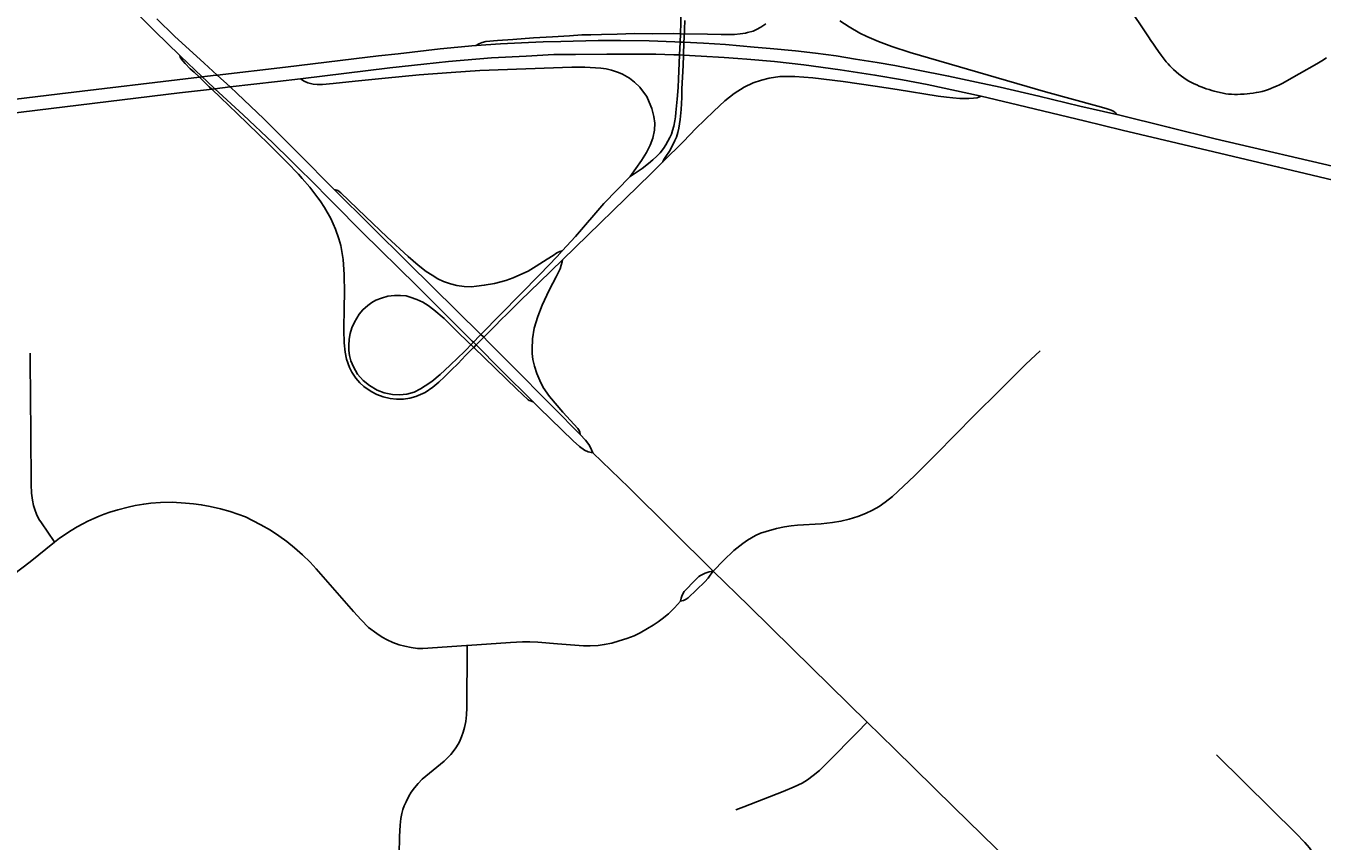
# Model space of a CAD drawing. Header units: feet. Extents: x 2113747 to 2516209, y 960708 to 1356798.
# Tile 52 of 92: x 2278185 to 2283602, y 1184896 to 1188301. Entities that reach past the tile are written whole.
import ezdxf

# ---------------------------------------------------------------- set-up
doc = ezdxf.new("R2010")
doc.units = ezdxf.units.FT
doc.header["$LTSCALE"] = 20
doc.header["$MEASUREMENT"] = 0
for name, color, linetype in [('GM_X_City_Street', 251, 'Continuous'), ('GM_X_Interchange_Ramps', 1, 'Continuous'), ('GM_X_Interstate_Location', 251, 'Continuous'), ('GM_X_Interstate_Route', 1, 'Continuous'), ('GM_X_State_Route', 1, 'Continuous')]:
    doc.layers.add(name, color=color, linetype=linetype)
doc.styles.add('Styledgn030', font='dgn030.shx')

msp = doc.modelspace()

# ---------------------------------------------------------------- linework, layer by layer
at = {"layer": 'GM_X_City_Street', "flags": 128}
for points in [[(2283620.9, 1188167), (2283600.5, 1188154.4), (2283579.7, 1188141.8), (2283506.2, 1188100.6), (2283455, 1188071.6), (2283437.2, 1188062), (2283423.7, 1188055.1), (2283410.7, 1188049), (2283399.8, 1188044.2), (2283388.1, 1188039.5), (2283377.7, 1188035.6), (2283365.1, 1188031.2), (2283351.6, 1188027.3), (2283338.1, 1188024.3), (2283326.9, 1188022.1), (2283313.4, 1188020), (2283300.4, 1188018.2), (2283288.2, 1188016.9), (2283275.8, 1188016), (2283261.3, 1188015.2), (2283247.8, 1188014.8), (2283235.7, 1188014.8), (2283223.1, 1188015.2), (2283211.3, 1188016.1), (2283200.1, 1188017.4), (2283187.9, 1188019.6), (2283175.3, 1188022.2), (2283163.2, 1188025.2), (2283151.4, 1188028.3), (2283140.6, 1188031.3), (2283129.3, 1188034.8), (2283118, 1188038.3), (2283108, 1188041.8), (2283097.1, 1188045.7), (2283087.6, 1188049.6), (2283078.1, 1188054), (2283067.2, 1188059.1), (2283055.9, 1188064.8), (2283045.5, 1188070.4), (2283033.8, 1188077.4), (2283023.4, 1188083.9), (2283014.2, 1188090.4), (2283002.6, 1188099.5), (2282991.7, 1188108.7), (2282980.4, 1188119.1), (2282971.7, 1188127.8), (2282966, 1188133.9), (2282958.7, 1188141.7), (2282950.4, 1188150.8), (2282941.3, 1188162.1), (2282928.7, 1188178.6), (2282917.9, 1188194.2), (2282905.7, 1188211.6), (2282896.6, 1188225.1), (2282886.2, 1188240.3), (2282876.2, 1188255.5), (2282851.5, 1188292.4), (2282811.5, 1188352.4)], [(2278304.6, 1186143.8), (2278302.6, 1186146.7), (2278249.3, 1186225.3), (2278239.3, 1186240.8), (2278229.5, 1186261.1), (2278221.3, 1186280.5), (2278216.6, 1186298), (2278212, 1186319.6), (2278208.6, 1186349.6), (2278206.5, 1186385.6), (2278205, 1186600), (2278202.8, 1186901.1), (2278202.6, 1186933.9)], [(2281057.1, 1186023.7), (2281101.4, 1186068.9), (2281116.1, 1186083.7), (2281128, 1186095), (2281143.6, 1186109.3), (2281180.3, 1186139.5), (2281200.2, 1186153.1), (2281233.2, 1186171.7), (2281255.1, 1186182), (2281278, 1186189.6), (2281322.3, 1186201.8), (2281355.7, 1186208.7), (2281382.7, 1186213), (2281409.5, 1186215.3), (2281507.7, 1186221.3), (2281555.9, 1186226.3), (2281590.6, 1186232), (2281624.7, 1186240.1), (2281661.3, 1186251.5), (2281693.9, 1186264.2), (2281722.6, 1186277.7), (2281750, 1186293.4), (2281776.2, 1186311.2), (2281806.2, 1186335.1), (2281898.6, 1186421.7), (2281988.9, 1186512.3), (2282148.3, 1186673.1), (2282255.2, 1186779.4), (2282363.1, 1186887.4), (2282403.9, 1186925.6), (2282422.9, 1186943.1)], [(2278304.6, 1186143.8), (2278325.5, 1186160.5), (2278373.9, 1186192.5), (2278399.1, 1186208.6), (2278422.5, 1186221.5), (2278443.8, 1186232.4), (2278468.5, 1186243.7), (2278490.5, 1186253.5), (2278512, 1186261.5), (2278535.9, 1186269.3), (2278569.3, 1186279.7), (2278612.3, 1186290.9), (2278641.4, 1186297.5), (2278677.2, 1186303.8), (2278707, 1186307), (2278746.5, 1186309.7), (2278796, 1186311.7), (2278851.8, 1186307.9), (2278884.6, 1186304.7), (2278917.6, 1186301), (2278954.1, 1186294), (2278998.3, 1186283.6), (2279038.3, 1186272.2), (2279070.9, 1186261.5), (2279102, 1186249.8), (2279131.7, 1186235.5), (2279166.5, 1186217.2), (2279206.8, 1186193.9), (2279241.1, 1186171.1), (2279275, 1186147.3), (2279307.5, 1186120.8), (2279340.7, 1186092.1), (2279372.7, 1186060.4), (2279398.4, 1186033.1), (2279553.6, 1185854.8), (2279586.1, 1185819.7), (2279616.4, 1185788.3), (2279650.7, 1185762.4), (2279673.1, 1185747.5), (2279693.8, 1185736.6), (2279718.2, 1185725.2), (2279744.9, 1185715.4), (2279769, 1185709.5), (2279795.3, 1185704.2), (2279821.1, 1185701), (2279843.6, 1185700.7), (2280026.5, 1185712.3), (2280028.7, 1185712.4)], [(2278098.2, 1185982.4), (2278202.1, 1186062.2), (2278304.6, 1186143.8)], [(2280920.9, 1185898.5), (2280933.3, 1185900.9), (2280938.5, 1185903.1), (2280943.7, 1185905.7), (2280952.3, 1185912.6), (2281022, 1185978.7), (2281035.6, 1185993.9), (2281044.9, 1186006), (2281057.1, 1186023.7)], [(2280920.9, 1185898.5), (2280923.4, 1185909.9), (2280925.4, 1185919.1), (2280929.6, 1185929.2), (2280936.3, 1185937.8), (2280946.7, 1185948.9), (2280971.8, 1185975.6), (2280991.7, 1185995.5), (2280997.6, 1186000.6), (2281004.4, 1186005.6), (2281012.5, 1186010.1), (2281023.7, 1186014.4), (2281039.9, 1186020.1), (2281057.1, 1186023.7)], [(2280028.7, 1185712.4), (2280209.8, 1185725.7), (2280260.2, 1185728.2), (2280290.8, 1185727.5), (2280324, 1185726.2), (2280406.9, 1185719.4), (2280514.4, 1185711.1), (2280542.9, 1185711.1), (2280576, 1185713.4), (2280601.5, 1185717), (2280633.5, 1185723.2), (2280664.7, 1185731.9), (2280695.7, 1185742), (2280726.5, 1185753.7), (2280752.4, 1185766.4), (2280782, 1185783.7), (2280805.7, 1185797.6), (2280827.2, 1185811.9), (2280843.9, 1185824.1), (2280870, 1185845.3), (2280895.4, 1185870.6), (2280920.9, 1185898.5)], [(2279743.4, 1184764.3), (2279745.7, 1184914.6), (2279747.3, 1184939), (2279748.3, 1184963), (2279751.2, 1184990.8), (2279755.6, 1185010.8), (2279760.5, 1185028.4), (2279765.9, 1185043.1), (2279773.3, 1185060.2), (2279785.3, 1185083.8), (2279795.2, 1185100.2), (2279808.3, 1185118.6), (2279823.6, 1185136.3), (2279841.4, 1185153.9), (2279932.2, 1185229.4), (2279945.8, 1185242.8), (2279960.4, 1185258.1), (2279978.5, 1185280.6), (2279993.7, 1185304.6), (2279999.5, 1185317.8), (2280005.4, 1185331), (2280011.8, 1185350.3), (2280017.7, 1185369.8), (2280023, 1185394.9), (2280026.1, 1185423.3), (2280027.8, 1185452.5), (2280028.6, 1185704.6), (2280028.7, 1185712.4)], [(2281151.3, 1185026.7), (2281184.6, 1185039.2), (2281350, 1185102.8), (2281395.5, 1185122.1), (2281428.3, 1185138.2), (2281451.1, 1185151.9), (2281475.4, 1185169.5), (2281500.7, 1185190.3), (2281536.4, 1185225.2), (2281658.8, 1185349.2), (2281701, 1185392)], [(2283089, 1184035.5), (2283183.3, 1184123.9), (2283230.8, 1184171), (2283279.3, 1184233.1), (2283548.9, 1184622.5), (2283565.8, 1184650.3), (2283574.5, 1184667.4), (2283581.3, 1184685.3), (2283586.6, 1184707), (2283589.5, 1184729.2), (2283590.1, 1184751.7), (2283588.1, 1184774), (2283584.5, 1184792.9), (2283578.1, 1184814.4), (2283570.7, 1184832.1), (2283561.7, 1184849.1), (2283549.2, 1184867.6), (2283530.3, 1184889.7), (2283491.4, 1184929.4), (2283388.6, 1185030.7), (2283160.4, 1185256.9)]]:
    msp.add_lwpolyline(points, dxfattribs=at)
at = {"layer": 'GM_X_Interchange_Ramps', "flags": 128}
for points in [[(2281277.5, 1188309.5), (2281255.5, 1188295.4), (2281238.2, 1188286.2), (2281223.8, 1188279.4), (2281201, 1188273.1), (2281191.5, 1188270.8), (2281169.5, 1188267.7), (2281145.9, 1188265.5), (2281136.8, 1188265.4), (2281090.8, 1188265.1), (2281033.2, 1188266.4), (2280919.8, 1188268.2), (2280893, 1188268.6), (2280804.8, 1188268.1), (2280728.1, 1188268.5), (2280655.7, 1188266.6), (2280590.6, 1188265.1), (2280545.4, 1188264), (2280508.2, 1188262.8), (2280456.1, 1188259.8), (2280385.2, 1188255.2), (2280305.9, 1188250.3), (2280219.3, 1188243.8), (2280156.1, 1188239.6), (2280106.6, 1188235), (2280091.7, 1188232), (2280077.5, 1188225.8), (2280066.4, 1188218.8)], [(2280846.5, 1187732.6), (2280847.5, 1187736.7), (2280850.5, 1187743), (2280858.7, 1187755.4), (2280874, 1187777.8), (2280887.4, 1187800.8), (2280897, 1187821.7), (2280903.7, 1187836.2), (2280909.8, 1187855.3), (2280913.7, 1187874.1), (2280919.3, 1187909.8), (2280923.5, 1187952.2), (2280925.4, 1188001.4), (2280926.4, 1188037.5), (2280931, 1188135.8), (2280932.6, 1188178.4), (2280934.7, 1188232.8), (2280935.4, 1188250.5), (2280938.4, 1188322.7)], [(2279332.4, 1188080.1), (2279347.5, 1188070.3), (2279363.4, 1188062.6), (2279385.3, 1188058), (2279402.3, 1188056.1), (2279423.6, 1188056.1), (2279468.4, 1188060), (2279560.9, 1188069.7), (2279686.8, 1188082.9), (2279827.6, 1188096.1), (2279961.5, 1188106.6), (2280081.6, 1188114.5), (2280465.9, 1188128.2), (2280520.5, 1188128.1), (2280565.4, 1188126.3), (2280587.9, 1188124.3), (2280609.9, 1188121.3), (2280632.7, 1188115.8), (2280661.9, 1188106.1), (2280677.6, 1188098.9), (2280707, 1188082.3), (2280728.8, 1188065.7), (2280750.6, 1188044.6), (2280766.4, 1188024.3), (2280779.2, 1188005.7), (2280789.7, 1187982.1), (2280800.3, 1187955.4), (2280809.3, 1187921.9), (2280813, 1187894.1), (2280812.2, 1187864.7), (2280805.4, 1187832.3), (2280794.1, 1187803), (2280778.3, 1187772.1), (2280757.2, 1187739), (2280709.4, 1187671.2)], [(2280425.7, 1187361.2), (2280404.5, 1187337.3), (2280332.7, 1187262.6), (2280252.2, 1187180.7), (2280086.6, 1187012.2), (2280080.9, 1187006.4), (2280054.6, 1186979.3), (2280014.6, 1186938.1), (2279991.5, 1186915.9), (2279956.6, 1186882.3), (2279916.1, 1186844.5), (2279880.6, 1186815.5), (2279853.3, 1186797.4), (2279833.1, 1186784.6), (2279806.9, 1186771.5), (2279777.1, 1186762.8), (2279745.9, 1186759.2), (2279716.8, 1186761.4), (2279682.6, 1186767.9), (2279652.1, 1186779.6), (2279620.1, 1186799.2), (2279594.7, 1186819.6), (2279570.7, 1186845.8), (2279553.3, 1186876.3), (2279542.4, 1186902.4), (2279536.6, 1186923.5), (2279533.7, 1186945.3), (2279533.7, 1186966.4), (2279535.9, 1186992.6), (2279540.3, 1187016.6), (2279546.8, 1187039.8), (2279557.7, 1187063.1), (2279577.4, 1187096.5), (2279592.7, 1187115.4), (2279613, 1187133.6), (2279630.5, 1187145.2), (2279647.2, 1187154.6), (2279670.4, 1187164.1), (2279697.3, 1187172), (2279725.7, 1187174.9), (2279749.7, 1187174.9), (2279773.7, 1187172.7), (2279791.1, 1187168.4), (2279818.7, 1187158.2), (2279843.4, 1187146.5), (2279865.9, 1187132.7), (2279889.9, 1187115.2), (2279932.1, 1187078.2), (2279995.7, 1187016.3), (2280056, 1186957.9), (2280236.4, 1186783.5), (2280284.1, 1186739.4), (2280288.5, 1186736.4), (2280293.5, 1186734.2), (2280304.3, 1186730.7)], [(2280501.5, 1186594), (2280499.1, 1186603.6), (2280496.2, 1186611.4), (2280491.9, 1186618.6), (2280428.2, 1186687.7), (2280372.3, 1186753.4), (2280346.8, 1186790.3), (2280332.2, 1186819.3), (2280319.3, 1186849.5), (2280309.7, 1186878.9), (2280302.7, 1186908.1), (2280301, 1186932.1), (2280300.4, 1186950.6), (2280301.9, 1186993.5), (2280309, 1187038.8), (2280324.6, 1187087.1), (2280342.6, 1187133.9), (2280362.1, 1187176.8), (2280371.8, 1187197.6), (2280386.9, 1187226.3), (2280401.1, 1187253.2), (2280410.7, 1187272.8), (2280417.5, 1187286.7), (2280422.3, 1187301), (2280426.2, 1187315.2), (2280427.3, 1187323.6)]]:
    msp.add_lwpolyline(points, dxfattribs=at)
at = {"layer": 'GM_X_Interstate_Route', "flags": 128}
for points in [[(2277068.2, 1190150.8), (2277096.7, 1190127.1), (2277142.2, 1190089.3), (2277216.5, 1190024.5), (2277274.6, 1189971.1), (2277329, 1189918.6), (2277400.7, 1189846.1), (2277470.3, 1189771.7), (2277551.3, 1189681), (2277629.8, 1189588.1), (2277708.8, 1189491.5), (2277903.9, 1189248.1), (2278009.7, 1189114.9), (2278104, 1188996.1), (2278246.2, 1188815.5), (2278330.1, 1188710.5), (2278388.9, 1188639.9), (2278466.4, 1188550.9), (2278561.1, 1188446.4), (2278637.7, 1188365.5), (2278722.9, 1188279.1), (2278827.5, 1188177.1)], [(2278732.4, 1188329.8), (2278806.3, 1188258.4), (2278929.8, 1188145.5), (2278984.4, 1188095.3), (2279038.5, 1188045.7), (2279067.5, 1188019), (2279179.6, 1187913.2), (2279323.5, 1187768.4), (2279473.4, 1187617.6), (2279483.6, 1187614.9), (2279488.9, 1187613), (2279494.3, 1187609.7), (2279500.2, 1187604.2), (2279604.2, 1187505.1), (2279694.7, 1187418.7), (2279782, 1187337.6), (2279824, 1187301.2), (2279857.8, 1187275.4), (2279883.1, 1187259), (2279906.5, 1187245), (2279929.3, 1187233.5), (2279958.6, 1187223.3), (2279986.3, 1187215.9), (2280015.9, 1187212.2), (2280046.4, 1187211.2), (2280067.6, 1187213.1), (2280100.4, 1187217.6), (2280142.4, 1187224.9), (2280189.9, 1187237.5), (2280220.5, 1187248.7), (2280261.4, 1187266.1), (2280283.4, 1187276.5), (2280317.3, 1187297), (2280362.7, 1187326.2), (2280387.7, 1187342.4), (2280404.2, 1187353), (2280416, 1187357.9), (2280425.7, 1187361.2), (2280481.1, 1187420.7), (2280599.6, 1187558.5), (2280709.4, 1187671.2), (2280760.2, 1187705.5), (2280786.1, 1187726.5), (2280804.8, 1187741.6), (2280821.6, 1187756.6), (2280835.1, 1187770.7), (2280849.1, 1187788.8), (2280858.9, 1187803.9), (2280868, 1187819.2), (2280875.7, 1187834.9), (2280882.3, 1187849.2), (2280887.4, 1187864.5), (2280892, 1187882.3), (2280896.6, 1187904.2), (2280898.9, 1187921.6), (2280901.1, 1187939.2), (2280906.8, 1187994.8), (2280910.2, 1188043.9), (2280912.1, 1188079.9), (2280916.4, 1188178.3), (2280916.4, 1188179.3), (2280918.5, 1188233.5), (2280919.8, 1188268.2), (2280923.3, 1188362)], [(2281586.7, 1188322.3), (2281624.7, 1188296.4), (2281670.4, 1188270.6), (2281699.8, 1188256.3), (2281748.1, 1188235.5), (2281803.5, 1188214.9), (2281880.4, 1188189.7), (2282445.5, 1188025.2), (2282664.7, 1187965.7), (2282699, 1187955.7), (2282716.3, 1187950), (2282727.6, 1187945.4), (2282733.4, 1187941.9), (2282737.6, 1187938.7), (2282744.4, 1187930.3)], [(2278037.7, 1187981.9), (2278327, 1188016.8), (2278909.8, 1188086.4), (2278921.1, 1188087.7), (2278978.6, 1188094.6), (2278984.4, 1188095.3), (2279269.4, 1188128.8), (2279555.5, 1188163), (2279658.5, 1188175.1), (2279740.9, 1188184.7), (2279916.4, 1188204.5), (2280064.1, 1188218.6), (2280066.4, 1188218.8), (2280168.5, 1188226.4), (2280285.7, 1188232), (2280346.8, 1188233.9), (2280419.9, 1188236.2), (2280576.9, 1188239.7), (2280669.9, 1188240.3), (2280789.9, 1188238.9), (2280897.1, 1188234.6), (2280918.5, 1188233.5), (2280934.7, 1188232.8), (2281017.2, 1188228.8), (2281108.1, 1188222.4), (2281228.8, 1188212.4), (2281294.8, 1188206.7), (2281401.4, 1188196), (2281484.4, 1188186.7), (2281570.4, 1188175.3), (2281652.1, 1188162.5), (2281742.2, 1188148.3), (2281816.1, 1188134.7), (2281906.3, 1188117.6), (2282040.5, 1188091.3), (2282157, 1188066.4), (2282256.4, 1188044.3), (2282418.3, 1188007.3), (2282588.7, 1187966.1), (2282744.4, 1187930.3), (2282745, 1187930.1), (2282964.1, 1187876.7), (2283154.7, 1187829.5), (2283705, 1187700.7)], [(2278827.5, 1188177.1), (2278829.9, 1188169.8), (2278831.5, 1188166.5), (2278833.8, 1188163), (2278834.1, 1188162.8)], [(2278938.8, 1188034), (2278961.6, 1188036.7), (2278974.2, 1188038.2), (2279038.5, 1188045.7), (2279236.6, 1188068.9), (2279332.4, 1188080.1), (2279706.1, 1188125.2), (2279848.1, 1188141.1), (2279951.1, 1188151.7), (2280130.3, 1188166.7), (2280275.9, 1188174.7), (2280390.4, 1188180.8), (2280480.9, 1188181.6), (2280612.3, 1188183.4), (2280726.8, 1188183.3), (2280817.3, 1188182.4), (2280892.7, 1188180.6), (2280916.4, 1188179.3), (2280932.6, 1188178.4), (2281006.3, 1188174.3), (2281103.1, 1188168.1), (2281159.8, 1188164.3)], [(2278834.1, 1188162.8), (2278850.6, 1188144.4), (2278871.5, 1188122.1), (2278887.2, 1188108.2), (2278909.8, 1188086.4), (2278951.1, 1188046.7), (2278961.6, 1188036.7), (2278998.5, 1188001.4), (2279067.1, 1187935.4), (2279156.6, 1187848.4), (2279196.6, 1187809.5), (2279266.3, 1187740), (2279284.9, 1187721.4), (2279314.3, 1187690.6), (2279323.4, 1187681), (2279338.6, 1187663.9), (2279370.6, 1187626.6), (2279405.2, 1187582.7), (2279413.8, 1187570.2)], [(2281159.8, 1188164.3), (2281198, 1188161.8), (2281313.4, 1188152), (2281435.9, 1188138.6), (2281587.7, 1188117.3), (2281733.2, 1188095), (2281848.6, 1188075.4), (2281950.6, 1188055.9), (2282176.9, 1188007.8)], [(2280069.3, 1186971.4), (2280084.5, 1186986.8), (2280098.3, 1187000.7), (2280146.9, 1187049.7), (2280170.2, 1187072.8), (2280195.6, 1187098.3), (2280226, 1187128.2), (2280251.4, 1187153.8), (2280331.8, 1187230.5), (2280427.3, 1187323.6), (2280796.5, 1187682.9), (2280846.5, 1187732.6), (2280932.4, 1187817.8), (2280985.1, 1187871.6), (2281060.1, 1187945.3), (2281105.9, 1187987.6), (2281144.4, 1188018.3), (2281186, 1188044.6), (2281224.6, 1188062.7), (2281258.6, 1188074.5), (2281290.4, 1188082.4), (2281335.8, 1188089.2), (2281398, 1188089.6), (2281473.4, 1188083.5), (2281600.6, 1188068.5), (2281733.8, 1188049.2), (2281825.5, 1188034.8), (2281997.5, 1188007.8), (2282032.7, 1188002.8), (2282057.9, 1188000.2), (2282087.3, 1187997.2), (2282125.4, 1187997.2), (2282145, 1187999), (2282160.1, 1188000.7), (2282176.9, 1188007.8)], [(2273216.8, 1187337.6), (2273318.7, 1187349.5), (2273730.4, 1187399.6), (2274341.2, 1187473.9), (2274540.2, 1187497), (2274752.9, 1187521.7), (2275212.2, 1187576.6), (2275463.2, 1187605.9), (2275771.9, 1187643.7), (2277230.8, 1187822.9), (2277684.7, 1187880.1), (2278107.6, 1187933.3), (2278826.5, 1188020.9), (2278938.8, 1188034)], [(2282176.9, 1188007.8), (2282300.2, 1187978), (2282607.3, 1187903.8), (2282766.7, 1187865.9), (2283148.8, 1187775.3), (2283420.2, 1187711), (2283788.5, 1187623.7), (2284097.6, 1187550.1), (2284639.6, 1187421), (2285229.9, 1187280.3), (2285463.1, 1187224.4), (2285624.6, 1187187.9), (2285816.8, 1187144.5), (2285938.8, 1187118.3), (2286053.2, 1187093.8)], [(2279413.8, 1187570.2), (2279433.2, 1187542.2), (2279459.1, 1187496.7), (2279479.2, 1187451.8), (2279492.9, 1187411.4), (2279500.6, 1187383), (2279510, 1187324.7), (2279515, 1187262.6), (2279515.8, 1187183.8), (2279514.5, 1187127.9), (2279513.3, 1187029.4), (2279514.4, 1186976.7), (2279519, 1186937.5), (2279525.2, 1186908.7), (2279536.9, 1186874.6), (2279547.3, 1186854.2), (2279563.6, 1186829.6), (2279580.5, 1186809.8), (2279597.3, 1186794), (2279627.2, 1186773.6), (2279650.6, 1186761.5), (2279678.2, 1186751.1), (2279707.1, 1186744.6), (2279733.2, 1186741.9), (2279762.8, 1186742.1), (2279788.7, 1186745.9), (2279814.1, 1186752.4), (2279852.9, 1186769.7), (2279885.3, 1186791.9), (2279910.3, 1186813), (2279934.4, 1186835.5), (2279962.2, 1186863.4), (2279990.6, 1186890.5), (2280022.3, 1186923.8), (2280054.5, 1186956.5), (2280056, 1186957.9), (2280065.9, 1186968), (2280069.3, 1186971.4)]]:
    msp.add_lwpolyline(points, dxfattribs=at)
at = {"layer": 'GM_X_State_Route', "flags": 128}
for points in [[(2278827.5, 1188177.1), (2278830.9, 1188173.7), (2278921.1, 1188087.7), (2278940.2, 1188069.6), (2278974.2, 1188038.2), (2279092, 1187929.3), (2279216.5, 1187812.4), (2279291.9, 1187739.1), (2279342.7, 1187688.5), (2279365.2, 1187666), (2279470, 1187560.9), (2279590.2, 1187439.9), (2279816.7, 1187216.7), (2280049.5, 1186984.3)], [(2279473.4, 1187617.6), (2279782.7, 1187310.5), (2280086.6, 1187012.2), (2280097.1, 1187002), (2280098.3, 1187000.7), (2280114.6, 1186982.7), (2280205.4, 1186892.5), (2280387.8, 1186708.5), (2280501.5, 1186594), (2280523.7, 1186570.7), (2280537.4, 1186552.4), (2280544.8, 1186539.9), (2280549.1, 1186530.2), (2280553.5, 1186517.3)], [(2280049.5, 1186984.3), (2280054.6, 1186979.3), (2280065.9, 1186968), (2280169.5, 1186864.5), (2280304.3, 1186730.7), (2280330.2, 1186705.1), (2280471.2, 1186568.1), (2280498.3, 1186544.3), (2280518.8, 1186528.6), (2280535.1, 1186522.4), (2280553.5, 1186517.3)], [(2280553.5, 1186517.3), (2280704.8, 1186373), (2281057.1, 1186023.7), (2281205.3, 1185878.9), (2281388.7, 1185698.8)], [(2281388.7, 1185698.8), (2281701, 1185392), (2281814.1, 1185280.9), (2282063.3, 1185038.2), (2282474.2, 1184636.8), (2282658.5, 1184455.1)]]:
    msp.add_lwpolyline(points, dxfattribs=at)

# ---------------------------------------------------------------- texts
at = {"layer": 'GM_X_Interstate_Location', "char_height": 1, "attachment_point": 5, "line_spacing_factor": 0.8, "style": 'Styledgn030'}
for s, insert in [('{\\Fdgn000|c0;\\C256;-}', (2282053, 1188040)), ('{\\Fdgn000|c0;\\C256;,}', (2282053, 1188040)), ('{\\Fdgn000|c0;\\C256;.}', (2282053.1, 1188040))]:
    msp.add_mtext(s, dxfattribs=dict(at, insert=insert))
at = {"layer": 'GM_X_Interstate_Location', "insert": (2281848.6, 1187832.1), "char_height": 1, "attachment_point": 7, "rotation": 0, "line_spacing_factor": 0.8, "style": 'Styledgn030'}
msp.add_mtext('{\\Fdgn000|c0;\\C256;80}', dxfattribs=at)

doc.saveas('drawing.dxf')
